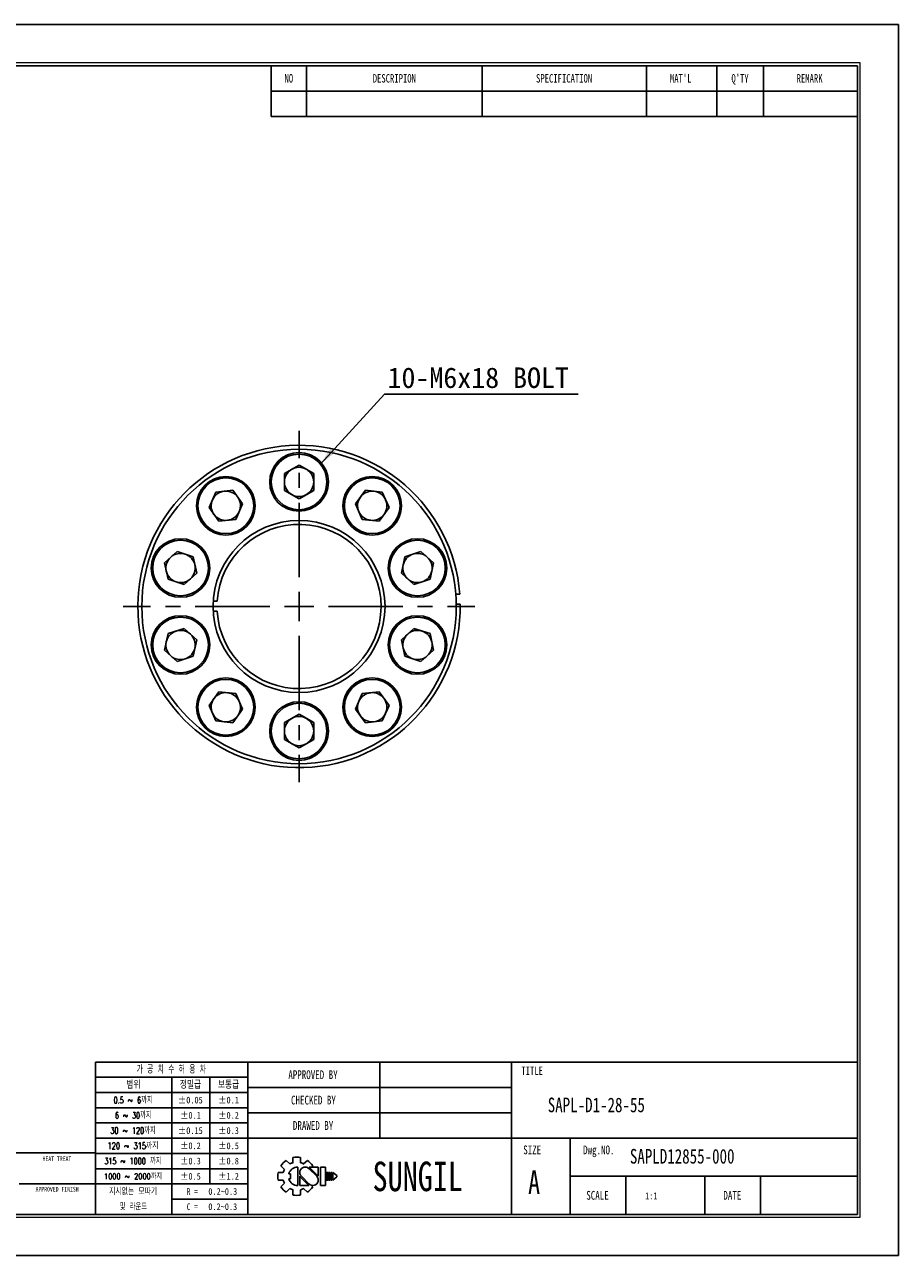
# Model space of a CAD drawing. Header units: millimetres. Extents: x 0 to 297, y 0 to 210.
# Tile 2 of 2: x 148 to 297, y 0 to 210. Entities that reach past the tile are written whole.
import ezdxf
from ezdxf.enums import TextEntityAlignment as Align

# ---------------------------------------------------------------- set-up
doc = ezdxf.new("R2010")
doc.units = ezdxf.units.MM
doc.header["$PDSIZE"] = -1
doc.linetypes.add('CENTERX2', pattern=[20.32, 12.7, -2.54, 2.54, -2.54])
doc.layers.add('문자', color=7, linetype='Continuous')
doc.layers.add('중심선', color=1, linetype='CENTERX2')
doc.layers.add('치수선', color=5, linetype='Continuous', lineweight=15)
doc.styles.add('SLDTEXTSTYLE0', font='TXT', dxfattribs={"width": 0.75})
doc.styles.add('SLDTEXTSTYLE1', font='TXT', dxfattribs={"width": 0.634615, "bigfont": 'bigfont'})
doc.styles.add('SLDTEXTSTYLE2', font='TXT', dxfattribs={"width": 0.75, "bigfont": 'bigfont'})
doc.styles.add('SLDTEXTSTYLE3', font='TXT', dxfattribs={"width": 0.694444, "bigfont": 'bigfont'})
doc.styles.add('SLDTEXTSTYLE4', font='TXT', dxfattribs={"width": 0.6875, "bigfont": 'bigfont'})
doc.styles.add('SLDTEXTSTYLE5', font='TXT', dxfattribs={"width": 0.7, "bigfont": 'bigfont'})
doc.styles.add('SLDTEXTSTYLE6', font='TXT', dxfattribs={"width": 0.692308, "bigfont": 'bigfont'})
doc.styles.add('SLDTEXTSTYLE7', font='TXT', dxfattribs={"width": 0.666667})
doc.dimstyles.new('SLDDIMSTYLE3', dxfattribs={"dimtxt": 0.18, "dimasz": 3.302, "dimexe": 0, "dimexo": 0.0625, "dimgap": 0, "dimtad": 0, "dimtih": 1, "dimtoh": 1, "dimdec": 0, "dimrnd": 1e-09, "dimzin": 0, "dimdsep": 46, "dimtxsty": 'Standard', "dimsah": 1, "dimcen": 0.09, "dimadec": 0, "dimazin": 0, "dimtfac": 3.302, "dimtdec": 0, "dimtofl": 0, "dimtmove": 0, "dimatfit": 3, "dimfxl": 1, "dimfrac": 2, "dimtolj": 1, "dimtzin": 0, "dimarcsym": 0})

# ---------------------------------------------------------------- blocks, each defined once
blk = doc.blocks.new('AAAA')
at = {"color": 250, "true_color": 0x191924}
for p, q in [((-298.87, 124.28), (-595.87, 124.28)), ((-298.87, -85.72), (-298.87, 124.28)), ((-595.87, -85.72), (-298.87, -85.72))]:
    blk.add_line(p, q, dxfattribs=at)
at = {"lineweight": 0}
for p, q in [((-305.37, 117.78), (-585.87, 117.78)), ((-305.37, -79.22), (-305.37, 117.78)), ((-585.87, -79.22), (-305.37, -79.22))]:
    blk.add_line(p, q, dxfattribs=at)
for p, q in [((-305.87, 117.28), (-585.37, 117.28)), ((-405.87, 117.28), (-405.87, 108.62)), ((-399.87, 117.28), (-399.87, 108.62)), ((-369.87, 117.28), (-369.87, 108.62)), ((-341.87, 117.28), (-341.87, 108.62)), ((-329.87, 117.28), (-329.87, 108.62)), ((-321.87, 117.28), (-321.87, 108.62)), ((-305.87, -78.72), (-305.87, 117.28)), ((-405.87, 112.95), (-305.87, 112.95)), ((-405.87, 108.62), (-305.87, 108.62)), ((-305.87, -52.72), (-435.87, -52.72)), ((-435.87, -52.72), (-435.87, -78.72)), ((-409.87, -52.72), (-409.87, -78.72)), ((-387.37, -52.72), (-387.37, -65.72)), ((-364.87, -52.72), (-364.87, -78.72)), ((-409.87, -55.32), (-435.87, -55.32)), ((-422.87, -55.32), (-422.87, -78.72)), ((-416.37, -55.32), (-416.37, -73.52)), ((-409.87, -57.92), (-435.87, -57.92)), ((-364.87, -57.05), (-409.87, -57.05)), ((-409.87, -60.52), (-435.87, -60.52)), ((-364.87, -61.38), (-409.87, -61.38)), ((-409.87, -63.12), (-435.87, -63.12)), ((-409.87, -65.72), (-435.87, -65.72)), ((-305.87, -65.72), (-409.87, -65.72)), ((-354.87, -65.72), (-354.87, -78.72)), ((-435.87, -68.22), (-533.87, -68.22)), ((-409.87, -68.32), (-435.87, -68.32)), ((-402.17, -69.02), (-402.17, -69.9)), ((-400.87, -69.02), (-400.87, -69.9)), ((-409.87, -70.92), (-435.87, -70.92)), ((-404.24, -70.42), (-403.62, -71.04)), ((-403.32, -69.5), (-402.7, -70.12)), ((-401.37, -70.64), (-401.37, -73.79)), ((-400.35, -70.12), (-399.72, -69.5)), ((-398.13, -72.22), (-399.46, -70.88)), ((-397.85, -72.19), (-399.4, -70.64)), ((-399.4, -70.64), (-397.85, -70.64)), ((-399.03, -70.64), (-398.81, -70.42)), ((-397.85, -70.64), (-397.85, -72.22)), ((-397.48, -70.64), (-397.48, -73.79)), ((-397.48, -70.64), (-396.61, -70.64)), ((-396.61, -70.64), (-396.61, -73.79)), ((-404.71, -71.57), (-403.84, -71.57)), ((-404.71, -71.57), (-403.84, -71.57)), ((-404.71, -72.86), (-403.84, -72.86)), ((-404.24, -74.01), (-403.62, -73.39)), ((-402.89, -71.78), (-402.59, -71.78)), ((-402.89, -72.65), (-402.59, -72.65)), ((-402.59, -71.78), (-402.59, -72.65)), ((-401.01, -72.22), (-401.01, -73.79)), ((-401.01, -72.24), (-399.45, -73.79)), ((-400.73, -72.22), (-399.39, -73.55)), ((-396.46, -71.57), (-396.46, -72.86)), ((-396.46, -71.57), (-396.24, -71.57)), ((-396.46, -72.86), (-396.24, -72.86)), ((-396.24, -71.57), (-396.24, -72.86)), ((-396.09, -71.57), (-396.09, -72.86)), ((-396.09, -71.57), (-395.88, -71.57)), ((-396.09, -72.86), (-395.88, -72.86)), ((-395.88, -71.57), (-395.88, -72.86)), ((-395.72, -71.57), (-395.72, -72.86)), ((-395.72, -71.57), (-395.51, -71.57)), ((-395.72, -72.86), (-395.51, -72.86)), ((-395.51, -71.57), (-395.51, -72.86)), ((-395.36, -71.57), (-395.36, -72.86)), ((-395.36, -71.57), (-394.71, -72.11)), ((-394.71, -72.32), (-395.36, -72.86)), ((-394.71, -72.11), (-394.71, -72.22)), ((-394.71, -72.11), (-394.71, -72.32)), ((-394.71, -72.22), (-394.71, -72.32)), ((-305.87, -72.22), (-354.87, -72.22)), ((-345.37, -72.22), (-345.37, -78.72)), ((-331.87, -72.22), (-331.87, -78.72)), ((-322.37, -72.22), (-322.37, -78.72)), ((-448.87, -73.52), (-435.87, -73.52)), ((-409.87, -73.52), (-435.87, -73.52)), ((-403.32, -74.93), (-402.7, -74.31)), ((-402.17, -74.53), (-402.17, -75.41)), ((-401.01, -73.79), (-399.45, -73.79)), ((-400.87, -74.53), (-400.87, -75.41)), ((-400.35, -74.31), (-399.72, -74.93)), ((-399.08, -73.74), (-398.81, -74.01)), ((-397.48, -73.79), (-396.61, -73.79)), ((-409.87, -76.12), (-422.87, -76.12)), ((-585.37, -78.72), (-305.87, -78.72))]:
    blk.add_line(p, q)
for centre, radius, start, end in [((-401.52, -72.22), 3.26, 78.4943, 101.5057), ((-401.52, -72.22), 3.26, 123.4943, 146.5057), ((-401.52, -72.22), 2.4, 150.6872, 164.3128), ((-401.37, -72.22), 1.58, 90, 164.0671), ((-401.52, -72.22), 2.4, 105.6872, 119.3128), ((-400.09, -71.56), 0.919, 43.2202, 225.8282), ((-401.52, -72.22), 2.4, 60.6872, 74.3128), ((-401.52, -72.22), 3.26, 33.4943, 56.5057), ((-401.52, -72.22), 3.26, 168.4943, 191.5057), ((-401.52, -72.22), 2.4, 195.6872, 209.3128), ((-401.37, -72.22), 1.58, 195.9329, 270), ((-398.77, -72.87), 0.919, 223.2202, 45.8282), ((-401.52, -72.22), 3.26, 213.4943, 236.5057), ((-401.52, -72.22), 2.4, 240.6872, 254.3128), ((-401.52, -72.22), 3.26, 258.4943, 281.5057), ((-401.52, -72.22), 2.4, 285.6872, 299.3128), ((-401.52, -72.22), 3.26, 303.4943, 326.5057)]:
    blk.add_arc(centre, radius, start, end)
for p in [(-387.37, -57.05), (-387.37, -61.38)]:
    blk.add_point(p)
at = {"color": 250, "true_color": 0x191924, "width": 0.75}
for tag, height, style, p in [('TITLE', 2.5, 'SLDTEXTSTYLE2', (-358.7, -62.04)), ('도번', 2.5, 'SLDTEXTSTYLE2', (-344.69, -70.81)), ('필렛', 1.15, 'SLDTEXTSTYLE0', (-416.62, -75.73)), ('SCALE', 1.2, 'SLDTEXTSTYLE0', (-342.09, -76.51)), ('DATE', 1.2, 'SLDTEXTSTYLE0', (-318.85, -76.56)), ('모따기', 1.15, 'SLDTEXTSTYLE0', (-416.62, -78.33))]:
    blk.add_attdef(tag, text='', height=height, dxfattribs=dict(at, style=style)).set_placement(p, align=Align.BOTTOM_LEFT)
at = {"layer": '문자', "attachment_point": 2}
for s, insert, char_height, style in [('NO', (-402.88, 115.84), 1.444, 'SLDTEXTSTYLE0'), ('DESCRIPION', (-384.88, 115.84), 1.444, 'SLDTEXTSTYLE0'), ('SPECIFICATION', (-355.91, 115.84), 1.444, 'SLDTEXTSTYLE0'), ("MAT'L", (-336.01, 115.84), 1.444, 'SLDTEXTSTYLE0'), ("Q'TY", (-325.89, 115.84), 1.444, 'SLDTEXTSTYLE0'), ('REMARK', (-314.02, 115.84), 1.444, 'SLDTEXTSTYLE0'), ('가 공 치 수 허 용 차', (-422.94, -53.37), 1.3, 'SLDTEXTSTYLE1'), ('APPROVED BY', (-398.76, -54.14), 1.5, 'SLDTEXTSTYLE0'), ('TITLE', (-361.36, -53.5), 1.444, 'SLDTEXTSTYLE0'), ('범위', (-429.4, -56), 1.25, 'SLDTEXTSTYLE2'), ('정밀급', (-419.66, -56), 1.25, 'SLDTEXTSTYLE2'), ('보통급', (-413.16, -56), 1.25, 'SLDTEXTSTYLE2'), ('0.5 ~ 6까지', (-429.45, -58.67), 1.1, 'SLDTEXTSTYLE3'), ('±0.05', (-419.68, -58.64), 1.15, 'SLDTEXTSTYLE0'), ('±0.1', (-413.16, -58.64), 1.15, 'SLDTEXTSTYLE0'), ('CHECKED BY', (-398.68, -58.47), 1.5, 'SLDTEXTSTYLE0'), ('6 ~ 30까지', (-429.43, -61.27), 1.1, 'SLDTEXTSTYLE4'), ('±0.1', (-419.66, -61.24), 1.15, 'SLDTEXTSTYLE0'), ('±0.2', (-413.16, -61.24), 1.15, 'SLDTEXTSTYLE0'), ('DRAWED BY', (-398.74, -62.8), 1.5, 'SLDTEXTSTYLE0'), ('30 ~ 120까지', (-429.46, -63.87), 1.1, 'SLDTEXTSTYLE5'), ('±0.15', (-419.68, -63.84), 1.15, 'SLDTEXTSTYLE0'), ('±0.3', (-413.16, -63.84), 1.15, 'SLDTEXTSTYLE0'), ('120 ~ 315까지', (-429.47, -66.47), 1.1, 'SLDTEXTSTYLE2'), ('±0.2', (-419.66, -66.44), 1.15, 'SLDTEXTSTYLE0'), ('±0.5', (-413.16, -66.44), 1.15, 'SLDTEXTSTYLE0'), ('SIZE', (-361.35, -66.97), 1.5, 'SLDTEXTSTYLE0'), ('Dwg.NO.', (-349.99, -66.97), 1.5, 'SLDTEXTSTYLE0'), ('HEAT TREAT', (-442.45, -68.82), 0.8, 'SLDTEXTSTYLE0'), ('315 ~ 1000 까지', (-429.48, -69.07), 1.1, 'SLDTEXTSTYLE6'), ('±0.3', (-419.66, -69.04), 1.15, 'SLDTEXTSTYLE0'), ('±0.8', (-413.16, -69.04), 1.15, 'SLDTEXTSTYLE0'), ('SUNGIL', (-380.89, -69.72), 5.032, 'SLDTEXTSTYLE0'), ('A', (-361.03, -71.23), 4, 'SLDTEXTSTYLE0'), ('1000 ~ 2000까지', (-429.47, -71.73), 0.99, 'SLDTEXTSTYLE2'), ('±0.5', (-419.66, -71.64), 1.15, 'SLDTEXTSTYLE0'), ('±1.2', (-413.16, -71.64), 1.15, 'SLDTEXTSTYLE0'), ('APPROVED FINISH', (-442.42, -74.02), 0.8, 'SLDTEXTSTYLE0'), ('지시없는 모따기', (-429.45, -74.27), 1.1, 'SLDTEXTSTYLE2'), ('R =', (-419.36, -74.24), 1.15, 'SLDTEXTSTYLE7'), ('SCALE', (-350.21, -74.72), 1.5, 'SLDTEXTSTYLE0'), ('DATE', (-327.2, -74.72), 1.5, 'SLDTEXTSTYLE0'), ('및 라운드', (-429.41, -76.87), 1.1, 'SLDTEXTSTYLE5'), ('C =', (-419.36, -76.84), 1.15, 'SLDTEXTSTYLE7')]:
    blk.add_mtext(s, dxfattribs=dict(at, insert=insert, char_height=char_height, style=style))
blk = doc.blocks.new('SW_NOTE_0')
at = {"layer": '문자', "color": 0}
blk.add_line((33.02, 0), (0, 0), dxfattribs=at)
at = {"layer": '문자', "color": 0, "insert": (0.5, 4.56), "char_height": 3.5, "attachment_point": 1}
blk.add_mtext('{\\C3;10-M6x18 BOLT}', dxfattribs=at)
blk = doc.blocks.new('SW_CENTERMARKSYMBOL_0')
at = {"layer": '중심선', "color": 0}
for p, q in [((0, 5), (0, 30)), ((0, 0), (0, 2.5)), ((-5, 0), (-30, 0)), ((0, 0), (-2.5, 0)), ((0, 0), (0, -2.5)), ((0, 0), (2.5, 0)), ((5, 0), (30, 0)), ((0, -5), (0, -30))]:
    blk.add_line(p, q, dxfattribs=at)

msp = doc.modelspace()

# ---------------------------------------------------------------- linework, layer by layer
for p, q in [((192.262, 133.471), (194.762, 134.914)), ((194.762, 134.914), (197.262, 133.471)), ((192.262, 130.584), (192.262, 133.471)), ((197.262, 133.471), (197.262, 130.584)), ((179.401, 127.667), (180.575, 130.304)), ((180.575, 130.304), (183.446, 130.606)), ((183.446, 130.606), (185.142, 128.271)), ((194.762, 129.14), (192.262, 130.584)), ((197.262, 130.584), (194.762, 129.14)), ((204.381, 128.271), (206.078, 130.606)), ((206.078, 130.606), (208.949, 130.304)), ((208.949, 130.304), (210.123, 127.667)), ((185.142, 128.271), (183.968, 125.633)), ((205.556, 125.633), (204.381, 128.271)), ((181.097, 125.332), (179.401, 127.667)), ((210.123, 127.667), (208.426, 125.332)), ((183.968, 125.633), (181.097, 125.332)), ((208.426, 125.332), (205.556, 125.633)), ((171.806, 118.236), (173.952, 120.167)), ((173.952, 120.167), (176.697, 119.275)), ((212.827, 119.275), (215.572, 120.167)), ((215.572, 120.167), (217.717, 118.236)), ((172.407, 115.412), (171.806, 118.236)), ((176.697, 119.275), (177.297, 116.452)), ((212.226, 116.452), (212.827, 119.275)), ((217.717, 118.236), (217.117, 115.412)), ((177.297, 116.452), (175.152, 114.52)), ((214.372, 114.52), (212.226, 116.452)), ((175.152, 114.52), (172.407, 115.412)), ((217.117, 115.412), (214.372, 114.52)), ((180.114, 111.667), (180.79, 111.667)), ((180.79, 111.667), (180.79, 111.667)), ((222.182, 112.877), (221.505, 112.877)), ((180.785, 109.967), (180.109, 109.967)), ((180.785, 109.967), (180.785, 109.967)), ((221.584, 111.177), (222.259, 111.177)), ((171.806, 103.318), (172.407, 106.142)), ((172.407, 106.142), (175.152, 107.034)), ((175.152, 107.034), (177.297, 105.103)), ((177.297, 105.103), (176.697, 102.279)), ((212.226, 105.103), (214.372, 107.034)), ((212.827, 102.279), (212.226, 105.103)), ((214.372, 107.034), (217.117, 106.142)), ((217.117, 106.142), (217.717, 103.318)), ((173.952, 101.387), (171.806, 103.318)), ((217.717, 103.318), (215.572, 101.387)), ((176.697, 102.279), (173.952, 101.387)), ((215.572, 101.387), (212.827, 102.279)), ((179.401, 93.887), (181.097, 96.223)), ((181.097, 96.223), (183.968, 95.921)), ((183.968, 95.921), (185.142, 93.284)), ((204.381, 93.284), (205.556, 95.921)), ((205.556, 95.921), (208.426, 96.223)), ((208.426, 96.223), (210.123, 93.887)), ((180.575, 91.25), (179.401, 93.887)), ((185.142, 93.284), (183.446, 90.948)), ((192.262, 90.971), (194.762, 92.414)), ((194.762, 92.414), (197.262, 90.971)), ((206.078, 90.948), (204.381, 93.284)), ((210.123, 93.887), (208.949, 91.25)), ((183.446, 90.948), (180.575, 91.25)), ((192.262, 88.084), (192.262, 90.971)), ((197.262, 90.971), (197.262, 88.084)), ((208.949, 91.25), (206.078, 90.948)), ((194.762, 86.64), (192.262, 88.084)), ((197.262, 88.084), (194.762, 86.64))]:
    msp.add_line(p, q)
for centre, radius in [((194.762, 110.777), 26.825), ((194.762, 132.027), 5), ((194.762, 132.027), 4.75), ((182.271, 127.969), 5), ((182.271, 127.969), 4.75), ((207.252, 127.969), 5), ((207.252, 127.969), 4.75), ((194.762, 110.777), 14.675), ((174.552, 117.344), 5), ((174.552, 117.344), 4.75), ((214.972, 117.344), 5), ((214.972, 117.344), 4.75), ((174.552, 104.211), 5), ((214.972, 104.211), 5), ((174.552, 104.211), 4.75), ((214.972, 104.211), 4.75), ((182.271, 93.586), 5), ((182.271, 93.586), 4.75), ((207.252, 93.586), 5), ((207.252, 93.586), 4.75), ((194.762, 89.527), 5), ((194.762, 89.527), 4.75)]:
    msp.add_circle(centre, radius)
for centre, radius, start, end in [((194.762, 110.777), 27.5, 4.37958, 0.83342), ((194.762, 132.027), 2.5, 60, 120), ((194.762, 132.027), 2.5, 120, 180), ((194.762, 132.027), 2.5, 0, 60), ((182.271, 127.969), 2.5, 96, 156), ((182.271, 127.969), 2.5, 36, 96), ((194.762, 132.027), 2.5, 180, 240), ((194.762, 132.027), 2.5, 300, 0), ((207.252, 127.969), 2.5, 84, 144), ((207.252, 127.969), 2.5, 24, 84), ((182.271, 127.969), 2.5, 156, 216), ((182.271, 127.969), 2.5, 336, 36), ((194.762, 132.027), 2.5, 240, 300), ((207.252, 127.969), 2.5, 144, 204), ((207.252, 127.969), 2.5, 324, 24), ((182.271, 127.969), 2.5, 216, 276), ((182.271, 127.969), 2.5, 276, 336), ((207.252, 127.969), 2.5, 204, 264), ((207.252, 127.969), 2.5, 264, 324), ((194.762, 110.777), 14, 183.31742, 176.35578), ((194.762, 110.777), 14, 183.31743, 176.35577), ((174.552, 117.344), 2.5, 72, 132), ((174.552, 117.344), 2.5, 12, 72), ((214.972, 117.344), 2.5, 108, 168), ((214.972, 117.344), 2.5, 48, 108), ((174.552, 117.344), 2.5, 132, 192), ((174.552, 117.344), 2.5, 312, 12), ((214.972, 117.344), 2.5, 168, 228), ((214.972, 117.344), 2.5, 348, 48), ((174.552, 117.344), 2.5, 192, 252), ((214.972, 117.344), 2.5, 288, 348), ((174.552, 117.344), 2.5, 252, 312), ((214.972, 117.344), 2.5, 228, 288), ((174.552, 104.211), 2.5, 108, 168), ((174.552, 104.211), 2.5, 48, 108), ((174.552, 104.211), 2.5, 348, 48), ((214.972, 104.211), 2.5, 132, 192), ((214.972, 104.211), 2.5, 72, 132), ((214.972, 104.211), 2.5, 12, 72), ((174.552, 104.211), 2.5, 168, 228), ((174.552, 104.211), 2.5, 288, 348), ((214.972, 104.211), 2.5, 192, 252), ((214.972, 104.211), 2.5, 312, 12), ((174.552, 104.211), 2.5, 228, 288), ((214.972, 104.211), 2.5, 252, 312), ((182.271, 93.586), 2.5, 144, 204), ((182.271, 93.586), 2.5, 84, 144), ((182.271, 93.586), 2.5, 24, 84), ((182.271, 93.586), 2.5, 324, 24), ((207.252, 93.586), 2.5, 156, 216), ((207.252, 93.586), 2.5, 96, 156), ((207.252, 93.586), 2.5, 36, 96), ((207.252, 93.586), 2.5, 336, 36), ((182.271, 93.586), 2.5, 204, 264), ((207.252, 93.586), 2.5, 276, 336), ((182.271, 93.586), 2.5, 264, 324), ((194.762, 89.527), 2.5, 120, 180), ((194.762, 89.527), 2.5, 60, 120), ((194.762, 89.527), 2.5, 0, 60), ((207.252, 93.586), 2.5, 216, 276), ((194.762, 89.527), 2.5, 180, 240), ((194.762, 89.527), 2.5, 300, 0), ((194.762, 89.527), 2.5, 240, 300)]:
    msp.add_arc(centre, radius, start, end)

# ---------------------------------------------------------------- block references
at = {"color": 7, "linetype": 'Continuous'}
ref = msp.add_blockref('AAAA', (595.902, 85.776), dxfattribs=at)
ref.add_attrib('모따기', '0.2~0.3', dxfattribs={"layer": '문자', "height": 1.15, "style": 'SLDTEXTSTYLE0', "width": 0.75}).set_placement((179.283, 7.449), align=Align.BOTTOM_LEFT)
ref.add_attrib('필렛', '0.2~0.3', dxfattribs={"layer": '문자', "height": 1.15, "style": 'SLDTEXTSTYLE0', "width": 0.75}).set_placement((179.283, 10.049), align=Align.BOTTOM_LEFT)
ref.add_attrib('TITLE', 'SAPL-D1-28-55', dxfattribs={"layer": '문자', "height": 2.5, "style": 'SLDTEXTSTYLE0', "width": 0.75}).set_placement((237.199, 23.734), align=Align.BOTTOM_LEFT)
ref.add_attrib('도번', 'SAPLD12855-000', dxfattribs={"layer": '문자', "height": 2.5, "style": 'SLDTEXTSTYLE0', "width": 0.75}).set_placement((251.214, 14.971), align=Align.BOTTOM_LEFT)
ref.add_attrib('SCALE', '1:1', dxfattribs={"layer": '문자', "height": 1.2, "style": 'SLDTEXTSTYLE0', "width": 0.75}).set_placement((253.814, 9.262), align=Align.BOTTOM_LEFT)
at = {"layer": '중심선'}
msp.add_blockref('SW_CENTERMARKSYMBOL_0', (194.762, 110.777), dxfattribs=at)
at = {"layer": '치수선'}
msp.add_blockref('SW_NOTE_0', (209.362, 147.003), dxfattribs=at)

# ---------------------------------------------------------------- leaders
msp.add_leader([(198.4, 135.081), (209.362, 147.003)], dimstyle='SLDDIMSTYLE3', dxfattribs=at)

doc.saveas('drawing.dxf')
